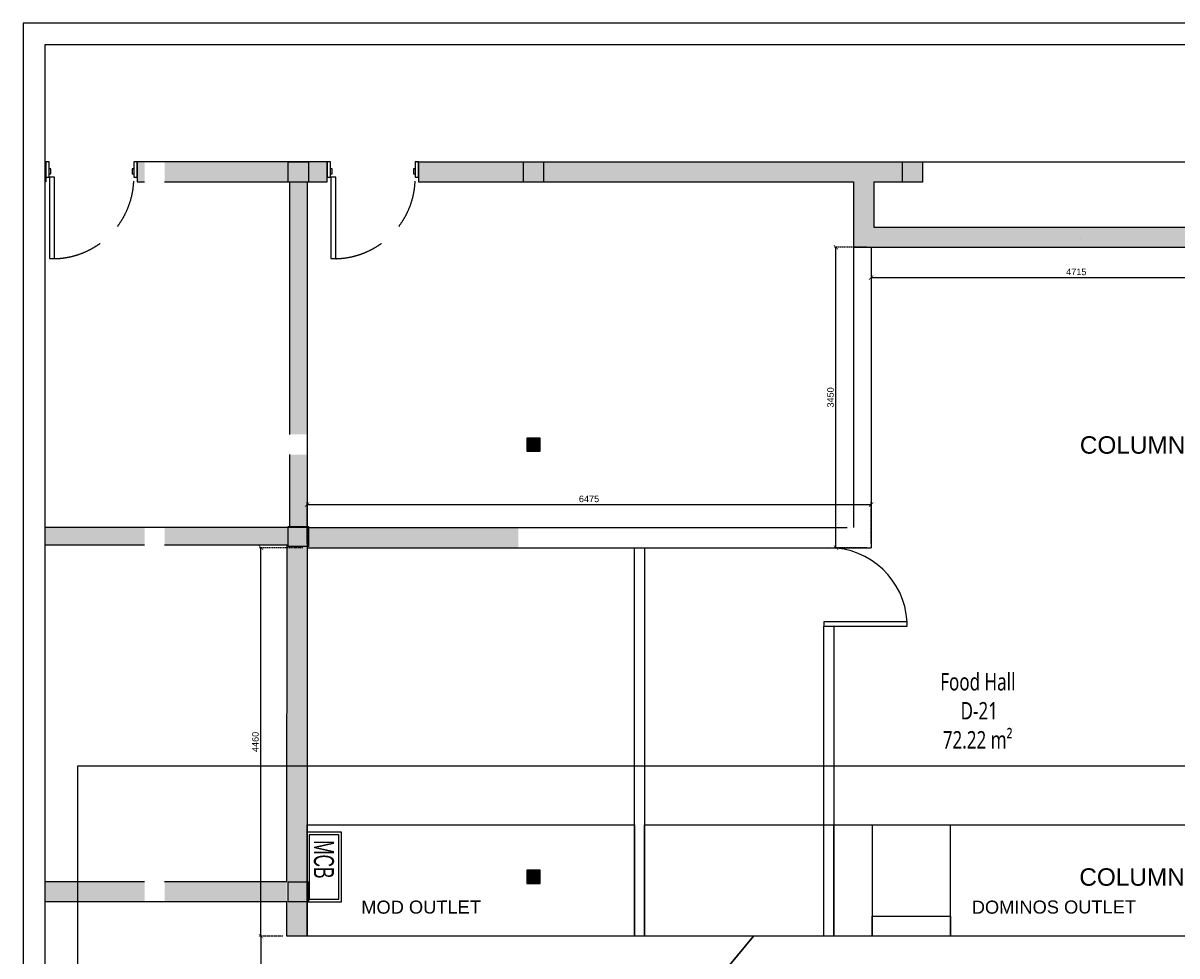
# Model space of a CAD drawing. Header units: millimetres. Extents: x 0 to 2243864, y 0 to 1237228.
# Tile 27 of 30: x 1041861 to 1055107, y 1199968 to 1210678. Entities that reach past the tile are written whole.
import ezdxf

# ---------------------------------------------------------------- set-up
doc = ezdxf.new("R2010")
doc.units = ezdxf.units.MM
doc.header["$LTSCALE"] = 7
doc.linetypes.add('Hidden', pattern=[6, 4, -2])
doc.linetypes.add('Hidden _system_', pattern=[6, 4, -2])
for name, color, linetype in [('CT-DIM', 3, 'Continuous'), ('E-ISOLATOT MV', 1, 'Continuous'), ('PD_BASE', 8, 'Continuous'), ('PD_DIMENSION', 201, 'Continuous')]:
    doc.layers.add(name, color=color, linetype=linetype)
doc.layers.add('PD_025_TEXT', color=61, linetype='Continuous', lineweight=25)
doc.layers.add('PD_ELEVATION_05', color=50, linetype='Continuous', lineweight=30)
doc.styles.add('arr-1', font='arial.ttf')
doc.styles.add('ROMANS', font='ARIALN.TTF', dxfattribs={"width": 0.75})
doc.styles.get("Standard").update_dxf_attribs({"font": 'arial.ttf'})
doc.dimstyles.new('MM', dxfattribs={"dimtxt": 75, "dimasz": 50, "dimexe": 25, "dimexo": 50, "dimgap": 25, "dimtad": 1, "dimdec": 0, "dimrnd": 5, "dimtxsty": 'Standard', "dimblk": 'ARCHTICK', "dimcen": 2.5, "dimadec": 0, "dimazin": 0, "dimtfac": 1, "dimtdec": 0, "dimtmove": 0, "dimatfit": 3, "dimfxl": 1, "dimarcsym": 0})

# ---------------------------------------------------------------- blocks, each defined once
blk = doc.blocks.new('MCB ISOLATOR BOX')
at = {"layer": 'E-ISOLATOT MV', "color": 251}
for points in [[(0, 0.4), (0, -0.4), (0.4, -0.4), (0.4, 0.4)], [(0.03, 0.37), (0.03, -0.37), (0.37, -0.37), (0.37, 0.37)]]:
    blk.add_lwpolyline(points, close=True, dxfattribs=at)
at = {"layer": 'E-ISOLATOT MV', "color": 251, "insert": (0.087, -0.306), "char_height": 0.23, "width": 906.192, "attachment_point": 1, "rotation": 90, "style": 'ROMANS'}
blk.add_mtext('MCB', dxfattribs=at)
blk = doc.blocks.new('A$C25E72C76')
at = {"color": 251}
for p, q in [((0, 0), (-175, 0)), ((-175, -43), (-1111, -43)), ((-1111, -43), (-1111, -101)), ((-1111, -101), (-175, -101)), ((-175, 0), (-175, -38)), ((0, 0), (-175, 0)), ((-175, -38), (0, -38)), ((-175, -101), (-175, -43)), ((-137, -38), (-137, -57)), ((-137, -57), (-80, -57)), ((0, -38), (0, 0)), ((0, -1012), (-175, -1012)), ((-175, -1012), (-175, -1050)), ((0, -1050), (-175, -1050)), ((-175, -1050), (0, -1050)), ((-137, -993), (-137, -1012)), ((-80, -993), (-137, -993)), ((-80, -1012), (-80, -993)), ((0, -1050), (0, -1012))]:
    blk.add_line(p, q, dxfattribs=at)
at = {"color": 251, "elevation": 0}
blk.add_lwpolyline([(-80, -57), (-80, -38)], dxfattribs=at)
at = {"color": 251, "linetype": 'Hidden _system_', "ltscale": 20}
blk.add_arc((-179, -79), 933, 181.3133, 270.2195, dxfattribs=at)
blk = doc.blocks.new('_ARCHTICK')
at = {"color": 0, "linetype": 'ByBlock', "const_width": 0.15}
blk.add_lwpolyline([(-0.5, -0.5), (0.5, 0.5)], dxfattribs=at)
blk = doc.blocks.new('*D127')
at = {"layer": 'Defpoints', "color": 0, "ltscale": 0.5, "transparency": 16777216}
for p in [(1020965, 1204655), (1021494, 1204655), (1021264, 1200195)]:
    blk.add_point(p, dxfattribs=at)
at = {"layer": 'PD_DIMENSION', "color": 0, "linetype": 'Hidden', "lineweight": -2, "ltscale": 0.5, "transparency": 16777216}
for p, q in [((1021444, 1204655), (1020940, 1204655)), ((1021214, 1200195), (1020940, 1200195))]:
    blk.add_line(p, q, dxfattribs=at)
at = {"layer": 'PD_DIMENSION', "color": 0, "lineweight": -2, "ltscale": 0.5, "transparency": 16777216}
blk.add_line((1020965, 1200195), (1020965, 1204655), dxfattribs=at)
at = {"layer": 'PD_DIMENSION', "color": 0, "lineweight": -2, "ltscale": 0.5, "transparency": 16777216, "xscale": 50, "yscale": 50, "zscale": 50}
for p, rotation in [((1020965, 1204655), 90), ((1020965, 1200195), 270)]:
    blk.add_blockref('_ARCHTICK', p, dxfattribs=dict(at, rotation=rotation))
at = {"layer": 'PD_DIMENSION', "color": 0, "ltscale": 0.5, "transparency": 16777216, "insert": (1020901, 1202425), "char_height": 75, "attachment_point": 5, "rotation": 90}
blk.add_mtext('4460', dxfattribs=at)
blk = doc.blocks.new('*D115')
at = {"layer": 'Defpoints', "color": 0, "ltscale": 0.5, "transparency": 16777216}
for p in [(1021264, 1200195), (1020965, 1198195), (1021494, 1198195)]:
    blk.add_point(p, dxfattribs=at)
at = {"layer": 'PD_DIMENSION', "color": 0, "linetype": 'Hidden', "lineweight": -2, "ltscale": 0.5, "transparency": 16777216}
for p, q in [((1021214, 1200195), (1020940, 1200195)), ((1021444, 1198195), (1020940, 1198195))]:
    blk.add_line(p, q, dxfattribs=at)
at = {"layer": 'PD_DIMENSION', "color": 0, "lineweight": -2, "ltscale": 0.5, "transparency": 16777216}
blk.add_line((1020965, 1200195), (1020965, 1198195), dxfattribs=at)
at = {"layer": 'PD_DIMENSION', "color": 0, "lineweight": -2, "ltscale": 0.5, "transparency": 16777216, "xscale": 50, "yscale": 50, "zscale": 50}
for p, rotation in [((1020965, 1200195), 90), ((1020965, 1198195), 270)]:
    blk.add_blockref('_ARCHTICK', p, dxfattribs=dict(at, rotation=rotation))
at = {"layer": 'PD_DIMENSION', "color": 0, "ltscale": 0.5, "transparency": 16777216, "insert": (1020901, 1199497), "char_height": 75, "attachment_point": 5, "rotation": 90}
blk.add_mtext('2000', dxfattribs=at)
blk = doc.blocks.new('*D116')
at = {"layer": 'Defpoints', "color": 0, "ltscale": 0.5, "transparency": 16777216}
for p in [(1027969, 1205151), (1021494, 1204655), (1027969, 1204655)]:
    blk.add_point(p, dxfattribs=at)
at = {"layer": 'PD_DIMENSION', "color": 0, "linetype": 'Hidden', "lineweight": -2, "ltscale": 0.5, "transparency": 16777216}
for p, q in [((1021494, 1204705), (1021494, 1205176)), ((1027969, 1204705), (1027969, 1205176))]:
    blk.add_line(p, q, dxfattribs=at)
at = {"layer": 'PD_DIMENSION', "color": 0, "lineweight": -2, "ltscale": 0.5, "transparency": 16777216}
blk.add_line((1021494, 1205151), (1027969, 1205151), dxfattribs=at)
at = {"layer": 'PD_DIMENSION', "color": 0, "lineweight": -2, "ltscale": 0.5, "transparency": 16777216, "xscale": 50, "yscale": 50, "zscale": 50, "rotation": 180}
blk.add_blockref('_ARCHTICK', (1021494, 1205151), dxfattribs=at)
at = {"layer": 'PD_DIMENSION', "color": 0, "lineweight": -2, "ltscale": 0.5, "transparency": 16777216, "xscale": 50, "yscale": 50, "zscale": 50}
blk.add_blockref('_ARCHTICK', (1027969, 1205151), dxfattribs=at)
at = {"layer": 'PD_DIMENSION', "color": 0, "ltscale": 0.5, "transparency": 16777216, "insert": (1024731, 1205215), "char_height": 75, "attachment_point": 5}
blk.add_mtext('6475', dxfattribs=at)
blk = doc.blocks.new('*D117')
at = {"layer": 'Defpoints', "color": 0, "ltscale": 0.5, "transparency": 16777216}
for p in [(1027566, 1208105), (1027969, 1208105), (1027969, 1204655)]:
    blk.add_point(p, dxfattribs=at)
at = {"layer": 'PD_DIMENSION', "color": 0, "linetype": 'Hidden', "lineweight": -2, "ltscale": 0.5, "transparency": 16777216}
for p, q in [((1027919, 1208105), (1027541, 1208105)), ((1027919, 1204655), (1027541, 1204655))]:
    blk.add_line(p, q, dxfattribs=at)
at = {"layer": 'PD_DIMENSION', "color": 0, "lineweight": -2, "ltscale": 0.5, "transparency": 16777216}
blk.add_line((1027566, 1204655), (1027566, 1208105), dxfattribs=at)
at = {"layer": 'PD_DIMENSION', "color": 0, "lineweight": -2, "ltscale": 0.5, "transparency": 16777216, "xscale": 50, "yscale": 50, "zscale": 50}
for p, rotation in [((1027566, 1208105), 90), ((1027566, 1204655), 270)]:
    blk.add_blockref('_ARCHTICK', p, dxfattribs=dict(at, rotation=rotation))
at = {"layer": 'PD_DIMENSION', "color": 0, "ltscale": 0.5, "transparency": 16777216, "insert": (1027503, 1206380), "char_height": 75, "attachment_point": 5, "rotation": 90}
blk.add_mtext('3450', dxfattribs=at)
blk = doc.blocks.new('*D118')
at = {"layer": 'Defpoints', "color": 0, "ltscale": 0.5, "transparency": 16777216}
for p in [(1027969, 1208105), (1032682, 1208105, -999001), (1032682, 1207757)]:
    blk.add_point(p, dxfattribs=at)
at = {"layer": 'PD_DIMENSION', "color": 0, "linetype": 'Hidden', "lineweight": -2, "ltscale": 0.5, "transparency": 16777216}
for p, q in [((1027969, 1208055), (1027969, 1207732)), ((1032682, 1208055), (1032682, 1207732))]:
    blk.add_line(p, q, dxfattribs=at)
at = {"layer": 'PD_DIMENSION', "color": 0, "lineweight": -2, "ltscale": 0.5, "transparency": 16777216}
blk.add_line((1027969, 1207757), (1032682, 1207757), dxfattribs=at)
at = {"layer": 'PD_DIMENSION', "color": 0, "lineweight": -2, "ltscale": 0.5, "transparency": 16777216, "xscale": 50, "yscale": 50, "zscale": 50, "rotation": 180}
blk.add_blockref('_ARCHTICK', (1027969, 1207757), dxfattribs=at)
at = {"layer": 'PD_DIMENSION', "color": 0, "lineweight": -2, "ltscale": 0.5, "transparency": 16777216, "xscale": 50, "yscale": 50, "zscale": 50}
blk.add_blockref('_ARCHTICK', (1032682, 1207757), dxfattribs=at)
at = {"layer": 'PD_DIMENSION', "color": 0, "ltscale": 0.5, "transparency": 16777216, "insert": (1030325, 1207821), "char_height": 75, "attachment_point": 5}
blk.add_mtext('4715', dxfattribs=at)
blk = doc.blocks.new('DOOR')
at = {"layer": 'PD_025_TEXT', "color": 251}
blk.add_lwpolyline([(-956, 0), (0, 0), (0, 50), (-956, 50)], close=True, dxfattribs=at)
blk.add_arc((-899, 0), 900, 3.1847, 90, dxfattribs=at)
blk = doc.blocks.new('KJSDU')
at = {"layer": 'PD_BASE'}
h = blk.add_hatch(color=251, dxfattribs=at)
h.dxf.hatch_style = 1
h.paths.add_polyline_path([(1018483.9, 1209085.1), (1018483.9, 1208855.4), (1018493.8, 1208855.4), (1018493.8, 1209085.1)])
h = blk.add_hatch(color=251, dxfattribs=at)
h.dxf.hatch_style = 1
h.paths.add_polyline_path([(1019858.8, 1209084.7), (1019858.8, 1209085.1), (1019543.8, 1209085.1), (1019543.8, 1208855.4), (1019628.8, 1208855.4), (1019628.8, 1209084.7)])
h.paths.add_polyline_path([(1028558.8, 1209084.7), (1028558.8, 1209085.1), (1023978.8, 1209085.1), (1023978.8, 1209084.7), (1024208.8, 1209084.7), (1024208.8, 1208855.4), (1028328.8, 1208855.4), (1028328.8, 1209084.7)])
h.paths.add_polyline_path([(1032303.8, 1208856.4), (1032303.8, 1208855.4), (1032691.8, 1208855.4), (1032691.8, 1209085.1), (1032533.8, 1209085.1), (1032533.8, 1208856.4)])
h = blk.add_hatch(color=251, dxfattribs=at)
h.dxf.hatch_style = 1
h.paths.add_polyline_path([(1019858.8, 1208855.8), (1021723.8, 1208855.8), (1021723.8, 1209085), (1019858.8, 1209085)])
h = blk.add_hatch(color=251, dxfattribs=at)
h.dxf.hatch_style = 2
h.paths.add_polyline_path([(1021278.8, 1208853.5), (1021278.8, 1209083.5), (1021508.8, 1209083.5), (1021508.8, 1208853.5)])
h = blk.add_hatch(color=251, dxfattribs=at)
h.dxf.hatch_style = 1
h.paths.add_polyline_path([(1022773.8, 1208855.4), (1023978.8, 1208855.4), (1023978.8, 1209084.7), (1022773.8, 1209084.7)])
h = blk.add_hatch(color=251, dxfattribs=at)
h.dxf.hatch_style = 2
h.paths.add_polyline_path([(1023978.8, 1208853.5), (1023978.8, 1209083.5), (1024208.8, 1209083.5), (1024208.8, 1208853.5)])
h = blk.add_hatch(color=251, dxfattribs=at)
h.dxf.hatch_style = 2
h.paths.add_polyline_path([(1028328.8, 1208853.5), (1028328.8, 1209083.5), (1028558.8, 1209083.5), (1028558.8, 1208853.5)])
h = blk.add_hatch(color=251, dxfattribs=at)
h.dxf.hatch_style = 1
h.paths.add_polyline_path([(1021293.8, 1205955), (1021493.8, 1205955), (1021493.8, 1205725), (1021293.8, 1205725), (1021293.8, 1204885.4), (1021493.8, 1204885.4), (1021493.8, 1208855.4), (1021293.8, 1208855.4)])
h = blk.add_hatch(color=251, dxfattribs=at)
h.dxf.hatch_style = 1
h.paths.add_polyline_path([(1027768.8, 1208105.1), (1032691.8, 1208105.1), (1032691.8, 1208335.1), (1027998.8, 1208335.1), (1027998.8, 1208855.3), (1027768.8, 1208855.3)])
h = blk.add_hatch(color=251, dxfattribs=at)
h.dxf.hatch_style = 2
h.paths.add_polyline_path([(1024024.8, 1205767.8), (1024162.8, 1205767.8), (1024162.8, 1205905.8), (1024024.8, 1205905.8)], flags=16)
h.paths.add_polyline_path([(1024018.8, 1205761.8), (1024168.8, 1205761.8), (1024168.8, 1205911.8), (1024018.8, 1205911.8)])
h = blk.add_hatch(color=251, dxfattribs=at)
h.dxf.hatch_style = 1
h.paths.add_polyline_path([(1019858.8, 1204885.4), (1019858.8, 1204685.4), (1021262.3, 1204685.4), (1021262.3, 1204885.4)])
h.paths.add_polyline_path([(1018483.9, 1204885.4), (1018483.9, 1204685.4), (1019628.8, 1204685.4), (1019628.8, 1204885.4)])
h = blk.add_hatch(color=251, dxfattribs=at)
h.dxf.hatch_style = 1
h.paths.add_polyline_path([(1021263.6, 1200821), (1021489.6, 1200821), (1021489.6, 1200789.7), (1021493.8, 1200789.7), (1021493.8, 1204885.4), (1021263.6, 1204885.4)])
h = blk.add_hatch(color=251, dxfattribs=at)
h.dxf.hatch_style = 2
h.paths.add_polyline_path([(1021278.8, 1204669.2), (1021278.8, 1204899.2), (1021508.8, 1204899.2), (1021508.8, 1204669.2)])
h = blk.add_hatch(color=251, dxfattribs=at)
h.dxf.hatch_style = 1
h.paths.add_polyline_path([(1021493.8, 1204655.4), (1023918.9, 1204655.4), (1023918.9, 1204885.4), (1021493.8, 1204885.4)])
h = blk.add_hatch(color=251, dxfattribs=at)
h.dxf.hatch_style = 2
h.paths.add_polyline_path([(1024024.8, 1200807.5), (1024162.8, 1200807.5), (1024162.8, 1200945.5), (1024024.8, 1200945.5)], flags=16)
h.paths.add_polyline_path([(1024018.8, 1200801.5), (1024168.8, 1200801.5), (1024168.8, 1200951.5), (1024018.8, 1200951.5)])
h = blk.add_hatch(color=251, dxfattribs=at)
h.dxf.hatch_style = 1
h.paths.add_polyline_path([(1018483.9, 1200819.3), (1018483.9, 1200590.4), (1021263.6, 1200590.4), (1021263.6, 1200194.6), (1021493.6, 1200194.6), (1021493.8, 1200819.3), (1021489.6, 1200819.3), (1021489.6, 1200591), (1021259.6, 1200591), (1021259.6, 1200819.3), (1019858.8, 1200819.3), (1019858.8, 1200591), (1019628.8, 1200591), (1019628.8, 1200819.3)])
h = blk.add_hatch(color=251, dxfattribs=at)
h.dxf.hatch_style = 2
h.paths.add_polyline_path([(1021278.8, 1200589.8), (1021278.8, 1200819.8), (1021508.8, 1200819.8), (1021508.8, 1200589.8)])
at = {"layer": 'PD_BASE', "color": 251}
for p, q in [((1021278.8, 1209083.5), (1021508.8, 1209083.5)), ((1021278.8, 1208853.5), (1021278.8, 1209083.5)), ((1021508.8, 1209083.5), (1021508.8, 1208853.5)), ((1023978.8, 1209083.5), (1024208.8, 1209083.5)), ((1023978.8, 1208853.5), (1023978.8, 1209083.5)), ((1024208.8, 1209083.5), (1024208.8, 1208853.5)), ((1028328.8, 1209083.5), (1028558.8, 1209083.5)), ((1028328.8, 1208853.5), (1028328.8, 1209083.5)), ((1028558.8, 1209083.5), (1028558.8, 1208853.5)), ((1021508.8, 1208853.5), (1021278.8, 1208853.5)), ((1021293.8, 1208855.8), (1021293.8, 1205955)), ((1021493.8, 1208855.4), (1021493.6, 1200194.6)), ((1024208.8, 1208853.5), (1023978.8, 1208853.5)), ((1027768.8, 1208855.3), (1027768.8, 1204885.4)), ((1027998.8, 1208855.3), (1027998.8, 1208335.1)), ((1028558.8, 1208853.5), (1028328.8, 1208853.5)), ((1027998.8, 1208335.1, -6345.5), (1032691.8, 1208335.1, -999001.4)), ((1027768.8, 1208105.1, 42303.2), (1032691.8, 1208105.1, -999001.4)), ((1027968.8, 1208105.1), (1027968.8, 1204655.4)), ((1021293.8, 1205725), (1021293.8, 1204885.4)), ((1021278.8, 1204899.2, 0), (1021508.8, 1204899.2, 0)), ((1021278.8, 1204669.2, 0), (1021278.8, 1204899.2, 0)), ((1021493.8, 1204885.4), (1027695.5, 1204885.4)), ((1021508.8, 1204899.2, 0), (1021508.8, 1204669.2, 0)), ((1021508.8, 1204669.2, 0), (1021278.8, 1204669.2, 0)), ((1021493.8, 1204655.4), (1027968.8, 1204655.4)), ((1021278.8, 1200819.8), (1021508.8, 1200819.8)), ((1021278.8, 1200589.8), (1021278.8, 1200819.8)), ((1021508.8, 1200819.8), (1021508.8, 1200589.8)), ((1021508.8, 1200589.8), (1021278.8, 1200589.8))]:
    blk.add_line(p, q, dxfattribs=at)
for points in [[(1018233.9, 1190924.8), (1036915.9, 1190924.8), (1036915.9, 1210678.2), (1018233.9, 1210678.2)], [(1018483.9, 1191174.8), (1036665.9, 1191174.8), (1036665.9, 1210428.2), (1018483.9, 1210428.2)]]:
    blk.add_lwpolyline(points, close=True, dxfattribs=at)
for points, elevation in [([(1018493.8, 1209085.4), (1018483.9, 1209085.4)], 0), ([(1018493.8, 1209085.1), (1018493.8, 1208855.4)], 0), ([(1021723.8, 1209085.5), (1019543.8, 1209085.4)], 0), ([(1019543.8, 1209085.1), (1019543.8, 1208855.4)], 0), ([(1019858.8, 1208855.4), (1021723.8, 1208855.4), (1021723.8, 1209085.4)], 0), ([(1022754.8, 1209085.4), (1028328.8, 1209085.4)], 0), ([(1022773.8, 1209085.4), (1022773.8, 1208855.4), (1027768.8, 1208855.3)], 0), ([(1028558.8, 1209083.5), (1032303.8, 1209085.4)], 0), ([(1018493.8, 1208855.4), (1018483.9, 1208855.4)], 0), ([(1019543.8, 1208855.4), (1019628.8, 1208855.4)], 0), ([(1027998.8, 1208855.3), (1028328.8, 1208855.3)], 0), ([(1030377.4, 1208204.2), (1030377.4, 1208204.2)], 819.7), ([(1021493.8, 1204885.4), (1018483.9, 1204885.4)], 0), ([(1019628.8, 1204685.3), (1018483.9, 1204685.3)], 0), ([(1021263.4, 1200819), (1021263.8, 1204685.3), (1019858.8, 1204685.3)], 0), ([(1019628.8, 1200819.2), (1018483.9, 1200819.3)], 0), ([(1021263.4, 1200819), (1019858.8, 1200819.2)], 0), ([(1021263.6, 1200590.4), (1018483.9, 1200589.9)], 0), ([(1021493.6, 1200194.6), (1021263.6, 1200194.6), (1021263.6, 1200590.4)], 0)]:
    blk.add_lwpolyline(points, dxfattribs=dict(at, elevation=elevation))
at = {"layer": 'PD_BASE', "color": 251, "elevation": 0}
for points in [[(1024018.8, 1205761.8), (1024168.8, 1205761.8), (1024168.8, 1205911.8), (1024018.8, 1205911.8)], [(1024024.8, 1205767.8), (1024162.8, 1205767.8), (1024162.8, 1205905.8), (1024024.8, 1205905.8)], [(1024018.8, 1200801.5), (1024168.8, 1200801.5), (1024168.8, 1200951.5), (1024018.8, 1200951.5)], [(1024024.8, 1200807.5), (1024162.8, 1200807.5), (1024162.8, 1200945.5), (1024024.8, 1200945.5)]]:
    blk.add_lwpolyline(points, close=True, dxfattribs=at)
at = {"layer": 'PD_BASE', "color": 251, "rotation": 90.00000000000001}
for p in [(1018493.8, 1209085.1), (1021723.8, 1209085)]:
    blk.add_blockref('A$C25E72C76', p, dxfattribs=at)
at = {"layer": 'PD_BASE', "color": 251, "xscale": 1000.000000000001, "yscale": 1000.000000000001, "zscale": 1000.000000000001, "rotation": 180}
blk.add_blockref('MCB ISOLATOR BOX', (1021889.6, 1200990.1), dxfattribs=at)
at = {"layer": 'PD_BASE', "color": 251, "char_height": 200, "width": 3515.474, "attachment_point": 1, "style": 'arr-1'}
for insert in [(1030365.3, 1205934.5), (1030359.3, 1200974.3)]:
    blk.add_mtext('\\pt4600;COLUMN', dxfattribs=dict(at, insert=insert))
at = {"layer": 'PD_BASE', "color": 251, "insert": (1023012, 1203216.2), "char_height": 200, "width": 12375.775, "attachment_point": 1}
blk.add_mtext('\\pi5750.23413;{\\fMicrosoft YaHei UI|b0|i0|c0|p34;\\W0.75;Food Hall\\P\\pi5983.99784;D-21\\P\\pi5779.72089;72.22 m²}', dxfattribs=at)
at = {"layer": 'PD_DIMENSION', "color": 251, "ltscale": 0.5}
for base, p1, p2, picture, middle in [((1027565.8, 1208105.1), (1027968.8, 1204655.4), (1027968.8, 1208105.1), '*D117', (1027502.5, 1206380.2)), ((1020964.8, 1204655.4), (1021263.6, 1200194.6), (1021493.8, 1204655.4), '*D127', (1020901.5, 1202425))]:
    dim = blk.add_linear_dim(base=base, p1=p1, p2=p2, angle=90, dimstyle='MM', override={"dimtmove": 1}, dxfattribs=at)
    dim.commit()
    dim.dimension.update_dxf_attribs({"geometry": picture, "text_midpoint": middle})
for base, p1, p2, picture, middle in [((1032681.8, 1207757.3), (1027968.8, 1208105.1), (1032681.8, 1208105.1, -999001.4), '*D118', (1030325.3, 1207820.6)), ((1027968.8, 1205151.5), (1021493.8, 1204655.4), (1027968.8, 1204655.4), '*D116', (1024731.3, 1205214.8))]:
    dim = blk.add_linear_dim(base=base, p1=p1, p2=p2, dimstyle='MM', override={"dimtmove": 1}, dxfattribs=at)
    dim.commit()
    dim.dimension.update_dxf_attribs({"geometry": picture, "text_midpoint": middle})
dim = blk.add_linear_dim(base=(1020964.8, 1198194.6), p1=(1021263.6, 1200194.6), p2=(1021493.8, 1198194.6), angle=90, dimstyle='MM', override={"dimtmove": 1}, dxfattribs=at)
dim.commit()
dim.dimension.update_dxf_attribs({"geometry": '*D115', "text_midpoint": (1020964.8, 1199496.9), "dimtype": 128})
blk = doc.blocks.new("KJSDVYUU'")
at = {"layer": 'CT-DIM', "color": 251}
blk.add_lwpolyline([(983921.4, 1139179.8), (999495.9, 1139179.8), (999495.9, 1130487.7), (983921.4, 1130487.7)], close=True, dxfattribs=at)
at = {"layer": 'PD_BASE', "color": 251}
for points in [[(990424.6, 1137221.8), (990309.6, 1137221.8), (990309.6, 1141682.6), (990424.6, 1141682.6)], [(992599.6, 1137221.8), (992484.6, 1137221.8), (992484.6, 1140782.6), (992599.6, 1140782.6)], [(990424.6, 1138500), (997739.6, 1138500), (997739.6, 1137221.6), (990424.6, 1137221.6)], [(992599.6, 1138500), (993039.6, 1138500), (993039.6, 1137221.7), (992599.6, 1137221.7)], [(993939.6, 1138500), (997739.6, 1138500), (997739.6, 1137221.6), (993939.6, 1137221.6)], [(993039.6, 1137453.7), (993939.6, 1137453.7), (993939.6, 1137221.6), (993039.6, 1137221.6)]]:
    blk.add_lwpolyline(points, close=True, dxfattribs=at)
at = {"layer": 'PD_BASE', "color": 251, "elevation": 0}
blk.add_lwpolyline([(986551.5, 1138500.1), (990309.6, 1138500.1), (990309.6, 1137221.8), (986551.5, 1137221.8)], close=True, dxfattribs=at)
at = {"layer": 'PD_BASE', "color": 251}
for name, p in [('KJSDU', (-34942.2, -62972.8)), ('DOOR', (993440.8, 1140782.6))]:
    blk.add_blockref(name, p, dxfattribs=at)
at = {"layer": 'PD_BASE', "color": 251, "char_height": 50, "width": 3066.905, "attachment_point": 1, "rotation": 0.11409}
for s, insert in [('{\\H3x;MOD OUTLET}', (987174.2, 1137630)), ('{\\H3x;DOMINOS OUTLET}', (994182.5, 1137630))]:
    blk.add_mtext(s, dxfattribs=dict(at, insert=insert))

msp = doc.modelspace()

# ---------------------------------------------------------------- linework, layer by layer
at = {"layer": 'PD_ELEVATION_05', "color": 251}
msp.add_line((1050245.5, 1200194.5), (1049128.4, 1198844.6), dxfattribs=at)

# ---------------------------------------------------------------- block references
at = {"layer": 'PD_BASE', "color": 251}
msp.add_blockref("KJSDVYUU'", (58569.4, 62972.8), dxfattribs=at)

doc.saveas('drawing.dxf')
